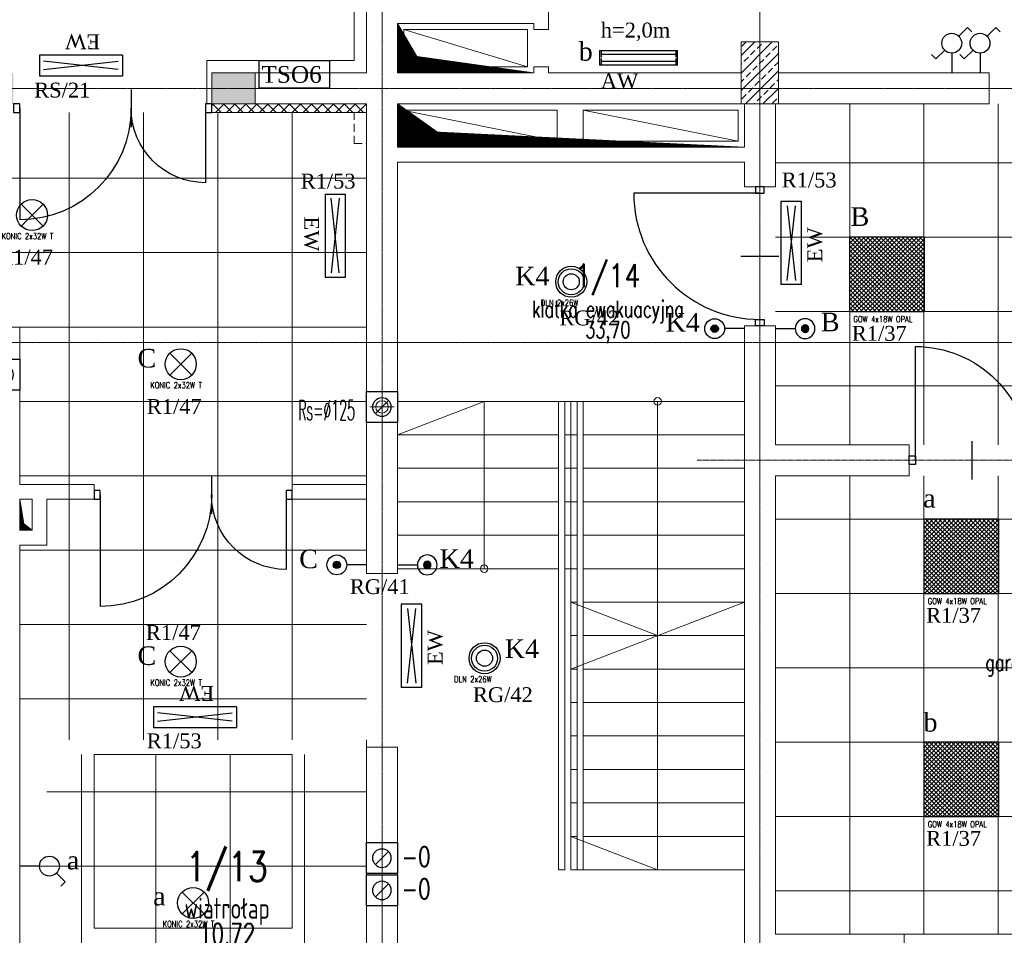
# Model space of a CAD drawing. Header units: centimetres. Extents: x 88729 to 133553, y -16225 to 14174.
# Tile 205 of 231: x 92756 to 93551, y -9256 to -8518. Entities that reach past the tile are written whole.
import ezdxf
from ezdxf.enums import TextEntityAlignment as Align

# ---------------------------------------------------------------- set-up
doc = ezdxf.new("R2010")
doc.units = ezdxf.units.CM
doc.linetypes.add('CENTER2', pattern=[1.125, 0.75, -0.125, 0.125, -0.125])
doc.linetypes.add('DASHED', pattern=[19.05, 12.7, -6.35])
for name, color, linetype, lineweight in [('_E_ośw_opisy_AW', 1, 'Continuous', 9), ('B-IWE-KS', 252, 'Continuous', 20), ('E_Istn_pozostaje', 132, 'Continuous', 25), ('rz_zelbet', 252, 'Continuous', 20)]:
    doc.layers.add(name, color=color, linetype=linetype, lineweight=lineweight)
for name, color, linetype in [('_sciany nowe', 252, 'Continuous'), ('A-OS', 252, 'CENTER2'), ('A-rdzenie zelbetowe', 252, 'Continuous'), ('A-SCIANY', 252, 'Continuous'), ('A-SUFITY', 252, 'Continuous'), ('A-WID', 252, 'Continuous'), ('A-WID-CIENKI', 252, 'Continuous'), ('B-IWE', 252, 'Continuous'), ('B-IWE-KAN', 252, 'Continuous'), ('E_Istn', 170, 'Continuous'), ('E_opisy siły', 5, 'Continuous'), ('E_oswietlenie-opis2', 1, 'Continuous'), ('E_PODKLAD', 7, 'Continuous'), ('E_siła', 5, 'Continuous'), ('klinkier', 252, 'Continuous'), ('mat', 252, 'Continuous'), ('przebicia', 252, 'Continuous'), ('R-MET-DRZ', 252, 'Continuous'), ('R-MET-IWE', 252, 'Continuous'), ('R-MET-POM-OPIS', 252, 'Continuous'), ('R-MET-POM-OPIS-NR', 252, 'Continuous'), ('R-MET-POM-OPIS-POM', 252, 'Continuous'), ('RLX_L_9242650+6100', 3, 'Continuous'), ('rz_wentylacja', 252, 'Continuous'), ('S-DRZ-', 252, 'Continuous'), ('S-DRZ-O', 252, 'Continuous'), ('S-DRZ-SKRZYD', 252, 'Continuous'), ('S-DRZ-WEGAR', 252, 'Continuous')]:
    doc.layers.add(name, color=color, linetype=linetype)
doc.styles.add('MET_POM', font='simplex.shx')
doc.styles.add('MM_050', font='romans.shx', dxfattribs={"width": 0.8, "height": 16})
doc.styles.add('old', font='BOOKOS.TTF')
doc.styles.get("Standard").update_dxf_attribs({"font": 'txt.shx'})
pattern_1 = [(45, (-34168.379, 15027.049), (-7.0710678, 7.0710678), []), (45, (-34161.308, 15027.049), (-7.0710678, 7.0710678), [5, -2.5])]

# ---------------------------------------------------------------- blocks, each defined once
blk = doc.blocks.new('RLX_GOW_418_OPAL')
at = {"ltscale": 0.1}
h = blk.add_hatch(dxfattribs=at)
h.set_pattern_fill('ANSI37', color=256, scale=20, style=0)
h.set_pattern_definition([(45, (0, 0), (-1.76777, 1.76777), []), (135, (0, 0), (-1.76777, -1.76777), [])])
h.paths.add_polyline_path([(-30, 30), (-30, -30), (30, -30), (30, 30)])
h.paths.add_polyline_path([(-0.01, -0.03), (0.58, -0.03), (0.58, 0.13), (-0.01, 0.13)], flags=24)
for p, q in [((30, 30), (-30, 30)), ((-30, -30), (-30, 30)), ((30, 30), (30, -30)), ((-0.6, 0), (0, 0)), ((0, -0.6), (0, 0.6)), ((0, 0), (0.6, 0)), ((-30, -30), (30, -30))]:
    blk.add_line(p, q, dxfattribs=at)
at = {"ltscale": 0.1, "insert": (-26.98, -33.69), "char_height": 5, "width": 59.4555, "attachment_point": 1, "style": 'MM_050'}
blk.add_mtext('GOW 4x18W OPAL', dxfattribs=at)
at = {"ltscale": 0.1, "flags": 9}
blk.add_attdef('RLXLUM', (0, 0), '', height=0.1, dxfattribs=at)
blk = doc.blocks.new('E_łącznik bistabilny IP20')
at = {"linetype": 'Continuous', "ltscale": 0.5}
blk.add_hatch(color=256, dxfattribs=at).paths.add_polyline_path([(-3, 24, 1), (3, 24, 1)])
blk.add_line((0, 0), (0, 16), dxfattribs=at)
for radius in [8, 3]:
    blk.add_circle((0, 24), radius, dxfattribs=at)
at = {"linetype": 'Continuous', "ltscale": 0.5, "style": 'old', "flags": 4}
blk.add_attdef('OBWÓD', (5.88, 29.43), '', height=12, dxfattribs=at)
blk = doc.blocks.new('E_łącznik jednobiegunowy IP20')
at = {"linetype": 'Continuous', "ltscale": 0.5}
for p, q in [((5.66, 29.66), (12.73, 36.73)), ((16.26, 33.19), (12.73, 36.73)), ((0, 16), (0, 0))]:
    blk.add_line(p, q, dxfattribs=at)
blk.add_circle((0, 24), 8, dxfattribs=at)
at = {"linetype": 'Continuous', "ltscale": 0.5, "style": 'old', "flags": 4}
blk.add_attdef('OBWÓD', (12.73, 36.73), '', height=12, dxfattribs=at)
blk = doc.blocks.new('E_oprawa_2x18_AW')
at = {"linetype": 'Continuous'}
for p, q in [((-31.5, 0), (31.5, 0)), ((-31.5, 0), (-31.5, -11.8)), ((31.5, -11.8), (31.5, 0)), ((-30, -5.36), (-30, -0.54)), ((-30, -2.95), (30, -2.95)), ((-30, -11.26), (-30, -6.44)), ((30, -0.54), (30, -5.36)), ((30, -6.44), (30, -11.26)), ((31.5, -11.8), (-31.5, -11.8)), ((30, -8.85), (-30, -8.85))]:
    blk.add_line(p, q, dxfattribs=at)
at = {"linetype": 'Continuous', "ltscale": 0.5, "style": 'old', "flags": 4}
for tag, p in [('OBWÓD', (14.05, 9.84)), ('LP', (-45.95, 9.84)), ('ROZDZ.', (-58.78, -30.97)), ('AWARYJNA', (31.5, -28.62))]:
    blk.add_attdef(tag, p, '', height=12, dxfattribs=at)
blk = doc.blocks.new('E_opis siły')
at = {"layer": 'E_siła', "linetype": 'Continuous', "ltscale": 0.5, "style": 'old', "flags": 4}
blk.add_attdef('OBWÓD', (0, 0), '', height=12, dxfattribs=at)
blk = doc.blocks.new('E_piktogramowa ex')
at = {"linetype": 'Continuous', "ltscale": 0.5}
for p, q in [((33.5, 8.43), (-33.5, 8.43)), ((-33.5, -8.23), (-33.5, 8.43)), ((33.5, -8.23), (33.5, 8.43)), ((30.11, 3.33), (-30.11, -3.33)), ((-30.11, 3.33), (30.11, -3.33)), ((-33.5, -8.23), (33.5, -8.23))]:
    blk.add_line(p, q, dxfattribs=at)
at = {"linetype": 'Continuous', "ltscale": 0.5, "style": 'old', "flags": 4}
for tag, p in [('ROZDZ.', (-79.2, -25.58)), ('AWARYJNA', (17.54, -24.96))]:
    blk.add_attdef(tag, p, '', height=12, dxfattribs=at)
blk = doc.blocks.new('E_oprawa DLN2x26')
at = {"ltscale": 0.1}
for radius in [12.5, 10.5, 6.5]:
    blk.add_circle((0, 0), radius, dxfattribs=at)
at = {"ltscale": 0.1, "insert": (-24.59, -14.46), "char_height": 5, "width": 52.2979, "attachment_point": 1, "style": 'MM_050'}
blk.add_mtext('{\\Fromans.shx|c238;DLN} 2x{\\Fromans.shx|c238;26}W', dxfattribs=at)
blk = doc.blocks.new('E_łącznik schodowy IP20')
at = {"linetype": 'Continuous', "ltscale": 0.5}
for p, q in [((5.66, 29.66), (12.73, 36.73)), ((16.26, 33.19), (12.73, 36.73)), ((-5.66, 18.34), (-12.73, 11.27)), ((0, 16), (0, 0)), ((-16.26, 14.81), (-12.73, 11.27))]:
    blk.add_line(p, q, dxfattribs=at)
blk.add_circle((0, 24), 8, dxfattribs=at)
at = {"linetype": 'Continuous', "ltscale": 0.5, "style": 'old', "flags": 4}
blk.add_attdef('OBWÓD', (12.24, 34.73), '', height=12.98, dxfattribs=at)
blk = doc.blocks.new('D90-L-DL')
at = {"layer": 'S-DRZ-'}
blk.add_arc((-45, 0), 90, 270, 0, dxfattribs=at)
at = {"layer": 'S-DRZ-O'}
blk.add_line((0, 15.12), (0, -15.12), dxfattribs=at)
at = {"layer": 'S-DRZ-SKRZYD'}
blk.add_line((-45, 0), (-45, -90), dxfattribs=at)
at = {"layer": 'S-DRZ-WEGAR'}
for points in [[(-50, -3.5), (-45, -3.5), (-45, 3.5), (-50, 3.5)], [(45, 3.5), (50, 3.5), (50, -3.5), (45, -3.5)]]:
    blk.add_lwpolyline(points, close=True, dxfattribs=at)
blk = doc.blocks.new('A$C788011A3')
at = {"layer": 'S-DRZ-'}
for centre, radius, start, end in [((5, 15.12), 90, 360, 90), ((155, 15.12), 60.07, 90, 180)]:
    blk.add_arc(centre, radius, start, end, dxfattribs=at)
at = {"layer": 'S-DRZ-O'}
blk.add_line((94.93, 0), (94.93, 30.24), dxfattribs=at)
at = {"layer": 'S-DRZ-SKRZYD'}
for p, q in [((5, 15.12), (5, 105.12)), ((155, 15.12), (155, 75.19))]:
    blk.add_line(p, q, dxfattribs=at)
at = {"layer": 'S-DRZ-WEGAR'}
for points in [[(0, 18.62), (5, 18.62), (5, 11.62), (0, 11.62)], [(155, 18.62), (160, 18.62), (160, 11.62), (155, 11.62)]]:
    blk.add_lwpolyline(points, close=True, dxfattribs=at)
blk = doc.blocks.new('MPOM0239')
at = {"layer": 'R-MET-POM-OPIS', "style": 'MET_POM', "width": 0.7}
for tag, p in [('POS', (0, -0.225)), ('ARE', (0, -0.4898))]:
    blk.add_attdef(tag, text='', height=0.2, dxfattribs=at).set_placement(p, align=Align.CENTER)
at = {"layer": 'R-MET-POM-OPIS', "style": 'MET_POM', "width": 0.7, "flags": 1}
blk.add_attdef('UNI', (0.2464, -0.4898), '', height=0.2, dxfattribs=at)
at = {"layer": 'R-MET-POM-OPIS-NR', "style": 'MET_POM', "width": 0.8}
blk.add_attdef('NR', text='', height=0.2, dxfattribs=at).set_placement((-0.0028, 0.269), align=Align.CENTER)
at = {"layer": 'R-MET-POM-OPIS-POM', "style": 'MET_POM', "width": 0.7}
blk.add_attdef('POM', text='', height=0.2, dxfattribs=at).set_placement((0, 0.0223), align=Align.CENTER)
blk = doc.blocks.new('IWE0W')
at = {"layer": 'B-IWE-KAN'}
blk.add_lwpolyline([(0.854, 0.854, -1), (0.146, 0.146), (0.854, 0.854, 1), (0.146, 0.146)], format="xyb", dxfattribs=at)
blk = doc.blocks.new('IWE0W011')
at = {"layer": 'B-IWE'}
blk.add_lwpolyline([(0, 0), (25, 0), (25, 25), (0, 25), (0, 0)], dxfattribs=at)
at = {"xscale": 15, "yscale": 15, "zscale": 15}
blk.add_blockref('IWE0W', (5, 5), dxfattribs=at)
at = {"layer": 'R-MET-IWE', "width": 0.75}
blk.add_attdef('NR', text='', height=9.5, dxfattribs=at).set_placement((12.5, 37), align=Align.MIDDLE)
blk = doc.blocks.new('IWE-KS')
at = {"layer": 'B-IWE-KS'}
for p, q in [((0, -9.75), (0, 9.75)), ((9.75, 0), (-9.75, 0))]:
    blk.add_line(p, q, dxfattribs=at)
blk.add_circle((0, 0), 5, dxfattribs=at)
at = {"layer": 'R-MET-IWE', "oblique": -180, "text_generation_flag": 6, "width": 0.464286}
blk.add_attdef('NR', text='', height=14.07, rotation=180, dxfattribs=at).set_placement((19.95, -0.12), align=Align.MIDDLE)
blk = doc.blocks.new('A$C0BC40F88')
at = {"layer": 'S-DRZ-'}
blk.add_arc((5.1, 101.8), 101.8, 270, 0, dxfattribs=at)
at = {"layer": 'S-DRZ-O'}
blk.add_line((56, 117.22), (56, 86.38), dxfattribs=at)
at = {"layer": 'S-DRZ-SKRZYD'}
blk.add_line((5.1, 101.8), (5.1, 0), dxfattribs=at)
at = {"layer": 'S-DRZ-WEGAR'}
for points in [[(0, 98.23), (5.1, 98.23), (5.1, 105.37), (0, 105.37)], [(106.9, 105.37), (112, 105.37), (112, 98.23), (106.9, 98.23)]]:
    blk.add_lwpolyline(points, close=True, dxfattribs=at)
blk = doc.blocks.new('A$Ce817dbbb')
at = {"layer": 'klinkier', "lineweight": 9, "ltscale": 0.1}
h = blk.add_hatch(dxfattribs=at)
h.set_pattern_fill('ANSI37', color=252, scale=50, style=0)
h.set_pattern_definition([(45, (-34168.379, 15027.049), (-4.4194174, 4.4194174), []), (135, (-34168.379, 15027.049), (-4.4194174, -4.4194174), [])])
h.paths.add_polyline_path([(1509.1, -19051.02), (1509.1, -19058.02), (1634.1, -19058.02), (1634.1, -19051.02)])
at = {"layer": 'przebicia', "lineweight": 9, "ltscale": 0.1}
h = blk.add_hatch(dxfattribs=at)
h.set_pattern_fill('ANSI31', color=252, style=0)
h.set_pattern_definition([(45, (-34168.37869, 15027.04916), (-0.08838834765, 0.08838834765), [])])
h.paths.add_polyline_path([(1674.63, -19012.75), (1664.1, -18994.62), (1664.1, -19021.02), (1733.5, -19021.02)], flags=17)
h.paths.add_polyline_path([(1659.1, -19026.02), (1738.76, -19026.02), (1738.76, -19021.76), (1733.5, -19021.02), (1664.1, -19021.02), (1664.1, -18994.62), (1659.1, -18986.02)])
h.paths.add_polyline_path([(1738.76, -19021.76), (1738.76, -19026.02), (1769.1, -19026.02)])
h = blk.add_hatch(dxfattribs=at)
h.set_pattern_fill('ANSI31', color=252, style=0)
h.set_pattern_definition([(45, (-34168.37869, 8519.63698), (-0.08838834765, 0.08838834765), [])])
h.paths.add_polyline_path([(1663.1, -19056.02), (1666.18, -19056.02), (1659.1, -19051.02), (1659.1, -19086.02), (1939.1, -19086.02), (1837.67, -19081.02), (1809.1, -19081.02), (1809.1, -19079.61), (1788.1, -19078.57), (1788.1, -19081.02), (1663.1, -19081.02)])
h.paths.add_polyline_path([(1667.39, -19056.87), (1663.1, -19056.02), (1663.1, -19081.02), (1788.1, -19081.02), (1771.89, -19077.77), (1691.33, -19073.8)], flags=17)
h.paths.add_polyline_path([(1771.89, -19077.77), (1788.1, -19081.02), (1788.1, -19078.57)], flags=16)
h.paths.add_polyline_path([(1837.67, -19081.02), (1809.1, -19079.61), (1809.1, -19081.02)], flags=17)
h = blk.add_hatch(dxfattribs=at)
h.set_pattern_fill('ANSI31', color=252, style=0)
h.set_pattern_definition([(135, (37156.58623, 15233.04916), (0.08838834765, 0.08838834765), [])])
h.paths.add_polyline_path([(1354.1, -19395.02), (1364.1, -19395.02), (1357.41, -19389.91), (1354.1, -19370.02)])
at = {"layer": 'rz_zelbet', "lineweight": 9, "ltscale": 0.1}
h = blk.add_hatch(dxfattribs=at)
h.set_pattern_fill('ANSI33', color=252, scale=40, style=0)
h.set_pattern_definition(pattern_1)
h.paths.add_polyline_path([(1936.6, -19001.02), (1966.6, -19001.02), (1966.6, -19051.02), (1936.6, -19051.02)])
h = blk.add_hatch(dxfattribs=at)
h.set_pattern_fill('ANSI33', color=252, scale=40, style=0)
h.set_pattern_definition(pattern_1)
h.paths.add_polyline_path([(249.1, -19026.02), (284.1, -19026.02), (284.1, -19051.02), (249.1, -19051.02)])
h.paths.add_polyline_path([(669.1, -19026.02), (704.1, -19026.02), (704.1, -19051.02), (669.1, -19051.02)])
h.paths.add_polyline_path([(1089.1, -19026.02), (1124.1, -19026.02), (1124.1, -19051.02), (1089.1, -19051.02)])
h.paths.add_polyline_path([(1314.1, -19026.02), (1349.1, -19026.02), (1349.1, -19051.02), (1314.1, -19051.02)])
h.paths.add_polyline_path([(1509.1, -19026.02), (1544.1, -19026.02), (1544.1, -19051.02), (1509.1, -19051.02)])
at = {"layer": '_sciany nowe', "color": 252, "lineweight": 9}
for p, q in [((1781.1, -18991.02), (1781.1, -18974.02)), ((1769.1, -18991.02), (1769.1, -18986.02)), ((1769.1, -18991.02), (1781.1, -18991.02)), ((1769.1, -19026.02), (1769.1, -19021.02)), ((1769.1, -19021.02), (1781.1, -19021.02)), ((1781.1, -19026.02), (1781.1, -19021.02))]:
    blk.add_line(p, q, dxfattribs=at)
at = {"layer": 'A-OS', "color": 252, "lineweight": 9, "ltscale": 2}
for p, q in [((1646.6, -16367.78), (1646.6, -20253.78)), ((1951.6, -16367.78), (1951.6, -20253.78)), ((-2608.23, -19038.52), (3323.95, -19038.52)), ((-2608.23, -19243.52), (3323.95, -19243.52))]:
    blk.add_line(p, q, dxfattribs=at)
at = {"layer": 'A-OS', "color": 252, "lineweight": 9}
blk.add_line((1901, -19338.52), (3323.95, -19338.52), dxfattribs=at)
at = {"layer": 'A-rdzenie zelbetowe', "color": 252, "lineweight": 9, "ltscale": 0.1}
for points in [[(1936.6, -19001.02), (1966.6, -19001.02), (1966.6, -19051.02), (1936.6, -19051.02)], [(1509.1, -19026.02), (1544.1, -19026.02), (1544.1, -19051.02), (1509.1, -19051.02)]]:
    blk.add_lwpolyline(points, close=True, dxfattribs=at)
at = {"layer": 'A-SCIANY', "color": 252, "lineweight": 9, "ltscale": 3}
for p, q in [((1624.1, -18816.02), (1624.1, -19016.02)), ((1659.1, -18986.02), (1659.1, -19026.02)), ((1659.1, -18986.02), (1769.1, -18986.02)), ((1505.1, -19016.02), (1505.1, -19051.02)), ((1505.1, -19016.02), (1624.1, -19016.02)), ((1659.1, -19026.02), (1769.1, -19026.02)), ((1781.1, -19026.02), (1936.6, -19026.02)), ((1966.6, -19026.02), (2136.6, -19026.02)), ((2136.6, -19026.02), (2136.6, -19051.02)), ((1659.1, -19086.02), (1659.1, -19051.02)), ((1659.1, -19051.02), (1939.1, -19051.02)), ((1939.1, -19086.02), (1939.1, -19051.02)), ((1964.1, -19051.02), (2136.6, -19051.02)), ((1964.1, -19051.02), (1964.1, -19118.02)), ((1509.1, -19058.02), (1634.1, -19058.02)), ((1634.1, -19058.02), (1634.1, -19430.02)), ((1659.1, -19086.02), (1939.1, -19086.02)), ((1659.1, -19430.02), (1659.1, -19098.02)), ((1659.1, -19098.02), (1939.1, -19098.02)), ((1939.1, -19118.02), (1939.1, -19098.02)), ((1964.1, -19118.02), (1939.1, -19118.02)), ((1659.1, -19233.02), (1659.1, -19430.02)), ((1939.1, -19230.02), (1964.1, -19230.02)), ((1939.1, -19891.02), (1939.1, -19230.02)), ((1964.1, -19230.02), (1964.1, -19326.02)), ((1964.1, -19326.02), (2072.1, -19326.02)), ((2072.1, -19326.02), (2072.1, -19351.02)), ((1964.1, -19351.02), (2072.1, -19351.02)), ((1964.1, -19351.02), (1964.1, -19721.02)), ((1354.1, -19358.02), (1414.1, -19358.02)), ((1414.1, -19370.02), (1414.1, -19358.02)), ((1574.1, -19358.02), (1634.1, -19358.02)), ((1574.1, -19370.02), (1574.1, -19358.02)), ((1364.1, -19370.02), (1354.1, -19370.02)), ((1354.1, -19370.02), (1354.1, -19395.02)), ((1364.1, -19395.02), (1364.1, -19370.02)), ((1376.1, -19407.02), (1376.1, -19370.02)), ((1414.1, -19370.02), (1376.1, -19370.02)), ((1574.1, -19370.02), (1612.1, -19370.02)), ((1634.1, -19370.02), (1574.1, -19370.02)), ((1364.1, -19395.02), (1354.1, -19395.02)), ((1354.1, -19395.02), (1364.1, -19395.02)), ((1659.1, -19430.02), (1634.1, -19430.02)), ((1939.1, -19453.02), (1799.1, -19507.02)), ((1634.1, -19564.02), (1634.1, -19570.02)), ((1634.1, -19756.02), (1634.1, -19570.02)), ((1634.1, -19570.02), (1659.1, -19570.02)), ((1659.1, -19669.02), (1659.1, -19570.02)), ((1659.1, -19570.02), (1659.1, -19891.02)), ((1964.1, -19721.02), (2068.11, -19721.02)), ((2068.11, -19746.02), (2068.11, -19721.02))]:
    blk.add_line(p, q, dxfattribs=at)
for points in [[(1966.6, -19026.02), (1966.6, -19001.02), (1936.6, -19001.02), (1936.6, -19026.02)], [(963.1, -19231.02), (1354.1, -19231.02)], [(1354.1, -19231.02), (1354.1, -19358.02)], [(1634.1, -19430.02), (1634.1, -19233.02)], [(1376.1, -19407.02), (1354.1, -19407.02), (1354.1, -19756.02)]]:
    blk.add_lwpolyline(points, dxfattribs=at)
at = {"layer": 'A-SUFITY', "lineweight": 0, "ltscale": 0.1}
for p, q in [((2024.1, -19326.02), (2024.1, -19051.02)), ((2084.1, -19326.02), (2084.1, -19051.02)), ((2144.1, -19326.02), (2144.1, -19051.02)), ((1394.1, -19564.02), (1394.1, -19058.02)), ((1454.1, -19564.02), (1454.1, -19058.02)), ((1514.1, -19564.02), (1514.1, -19058.02)), ((1574.1, -19564.02), (1574.1, -19058.02)), ((1964.1, -19098.52), (2444.1, -19098.52)), ((1224.1, -19111.02), (1634.1, -19111.02)), ((1964.1, -19158.52), (2444.1, -19158.52)), ((1224.1, -19171.02), (1634.1, -19171.02)), ((1964.1, -19218.52), (2444.1, -19218.52)), ((1354.1, -19231.02), (1634.1, -19231.02)), ((1964.1, -19278.52), (2444.1, -19278.52)), ((1354.1, -19291.02), (1634.1, -19291.02)), ((1354.1, -19351.02), (1634.1, -19351.02)), ((2024.1, -19721.02), (2024.1, -19351.02)), ((2084.1, -19721.02), (2084.1, -19351.02)), ((2144.1, -19721.02), (2144.1, -19351.02)), ((1964.1, -19386.02), (2444.1, -19386.02)), ((1354.1, -19411.02), (1634.1, -19411.02)), ((1964.1, -19446.02), (2444.1, -19446.02)), ((1354.1, -19471.02), (1634.1, -19471.02)), ((1964.1, -19506.02), (2444.1, -19506.02)), ((1354.1, -19531.02), (1634.1, -19531.02)), ((1964.1, -19566.02), (2444.1, -19566.02)), ((1404.1, -19576.02), (1404.1, -19756.02)), ((1464.1, -19576.02), (1464.1, -19756.02)), ((1524.1, -19576.02), (1524.1, -19756.02)), ((1584.1, -19576.02), (1584.1, -19756.02)), ((1376.1, -19606.02), (1634.1, -19606.02)), ((1964.1, -19626.02), (2444.1, -19626.02)), ((1354.1, -19666.02), (1634.1, -19666.02)), ((1964.1, -19686.02), (2444.1, -19686.02))]:
    blk.add_line(p, q, dxfattribs=at)
at = {"layer": 'A-WID', "color": 252, "lineweight": 9}
for p, q in [((1664.1, -18991.02), (1764.1, -19021.02)), ((1663.1, -19056.02), (1788.1, -19081.02)), ((1809.1, -19056.02), (1934.1, -19081.02)), ((1659.1, -19291.02), (1799.1, -19291.02)), ((1729.1, -19291.02), (1659.1, -19318.02)), ((1729.1, -19426.02), (1729.1, -19291.02)), ((1789.1, -19291.02), (1789.1, -19669.02)), ((1794.1, -19291.02), (1794.1, -19669.02)), ((1799.1, -19291.02), (1799.1, -19669.02)), ((1939.1, -19291.02), (1799.1, -19291.02)), ((1804.1, -19291.02), (1804.1, -19669.02)), ((1809.1, -19291.02), (1809.1, -19669.02)), ((1869.1, -19291.02), (1869.1, -19480.02)), ((1659.1, -19318.02), (1789.1, -19318.02)), ((1794.1, -19318.02), (1799.1, -19318.02)), ((1804.1, -19318.02), (1799.1, -19318.02)), ((1939.1, -19318.02), (1809.1, -19318.02)), ((1659.1, -19345.02), (1789.1, -19345.02)), ((1794.1, -19345.02), (1799.1, -19345.02)), ((1804.1, -19345.02), (1799.1, -19345.02)), ((1939.1, -19345.02), (1809.1, -19345.02)), ((1659.1, -19372.02), (1789.1, -19372.02)), ((1794.1, -19372.02), (1799.1, -19372.02)), ((1804.1, -19372.02), (1799.1, -19372.02)), ((1939.1, -19372.02), (1809.1, -19372.02)), ((1659.1, -19399.02), (1789.1, -19399.02)), ((1794.1, -19399.02), (1799.1, -19399.02)), ((1804.1, -19399.02), (1799.1, -19399.02)), ((1939.1, -19399.02), (1809.1, -19399.02)), ((1659.1, -19426.02), (1789.1, -19426.02)), ((1794.1, -19426.02), (1799.1, -19426.02)), ((1804.1, -19426.02), (1799.1, -19426.02)), ((1939.1, -19426.02), (1809.1, -19426.02)), ((1869.1, -19480.02), (1799.1, -19453.02)), ((1804.1, -19453.02), (1799.1, -19453.02)), ((1939.1, -19453.02), (1809.1, -19453.02)), ((1804.1, -19480.02), (1799.1, -19480.02)), ((1869.1, -19480.02), (1809.1, -19480.02)), ((1869.1, -19480.02), (1869.1, -19669.02)), ((1939.1, -19480.02), (1869.1, -19480.02)), ((1804.1, -19507.02), (1799.1, -19507.02)), ((1939.1, -19507.02), (1809.1, -19507.02)), ((1804.1, -19534.02), (1799.1, -19534.02)), ((1939.1, -19534.02), (1809.1, -19534.02)), ((1804.1, -19561.02), (1799.1, -19561.02)), ((1939.1, -19561.02), (1809.1, -19561.02)), ((1804.1, -19588.02), (1799.1, -19588.02)), ((1939.1, -19588.02), (1809.1, -19588.02)), ((1804.1, -19615.02), (1799.1, -19615.02)), ((1939.1, -19615.02), (1809.1, -19615.02)), ((1869.1, -19669.02), (1799.1, -19642.02)), ((1804.1, -19642.02), (1799.1, -19642.02)), ((1939.1, -19642.02), (1809.1, -19642.02)), ((1794.1, -19669.02), (1789.1, -19669.02)), ((1799.1, -19669.02), (1799.1, -19669.02)), ((1939.1, -19669.02), (1799.1, -19669.02)), ((2068.11, -19721.02), (2168.11, -19721.02))]:
    blk.add_line(p, q, dxfattribs=at)
at = {"layer": 'A-WID', "color": 252, "linetype": 'DASHED', "lineweight": 9, "ltscale": 0.5}
for p, q in [((1624.1, -19083.02), (1624.1, -19058.02)), ((1624.1, -19058.02), (1634.1, -19058.02)), ((1624.1, -19083.02), (1634.1, -19083.02))]:
    blk.add_line(p, q, dxfattribs=at)
at = {"layer": 'A-WID', "color": 252, "lineweight": 9}
for points in [[(1664.1, -18991.02), (1764.1, -18991.02), (1764.1, -19021.02), (1664.1, -19021.02)], [(1663.1, -19081.02), (1788.1, -19081.02), (1788.1, -19056.02), (1663.1, -19056.02)], [(1809.1, -19081.02), (1934.1, -19081.02), (1934.1, -19056.02), (1809.1, -19056.02)]]:
    blk.add_lwpolyline(points, close=True, dxfattribs=at)
for centre in [(1869.1, -19291.02), (1729.1, -19426.02)]:
    blk.add_circle(centre, 3, dxfattribs=at)
at = {"layer": 'A-WID-CIENKI', "color": 252, "lineweight": 9, "ltscale": 0.1}
blk.add_lwpolyline([(1574.1, -19716.02), (1574.1, -19576.02), (1414.1, -19576.02), (1414.1, -19716.02)], close=True, dxfattribs=at)
at = {"layer": 'mat', "color": 252, "lineweight": 9}
for p, q in [((1634.1, -18820.02), (1634.1, -19026.02)), ((1509.1, -19026.02), (1634.1, -19026.02)), ((1509.1, -19051.02), (1634.1, -19051.02)), ((1634.1, -19051.02), (1634.1, -19058.02))]:
    blk.add_line(p, q, dxfattribs=at)
at = {"layer": 'przebicia', "color": 252, "lineweight": 9, "ltscale": 0.1}
for points in [[(1659.1, -18986.02), (1674.63, -19012.75), (1769.1, -19026.02)], [(1659.1, -19051.02), (1691.33, -19073.8), (1939.1, -19086.02)], [(1354.1, -19395.02), (1364.1, -19395.02), (1357.41, -19389.91), (1354.1, -19370.02), (1354.1, -19395.02)]]:
    blk.add_lwpolyline(points, dxfattribs=at)
at = {"layer": 'R-MET-DRZ', "color": 252, "lineweight": 9, "xscale": -1, "rotation": 180}
for p in [(1349.1, -19039.4), (1414.1, -19351.4)]:
    blk.add_blockref('A$C788011A3', p, dxfattribs=at)
at = {"layer": 'R-MET-DRZ', "color": 252, "lineweight": 9, "rotation": 270}
blk.add_blockref('A$C0BC40F88', (1849.8, -19118.02), dxfattribs=at)
at = {"layer": 'R-MET-DRZ', "color": 252, "lineweight": 9, "extrusion": (0, 0, -1), "xscale": 1.020000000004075, "yscale": 1.020000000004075, "zscale": -1.019999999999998, "rotation": 180}
blk.add_blockref('D90-L-DL', (-2123.1, -19338.52), dxfattribs=at)
at = {"layer": 'R-MET-IWE', "color": 252, "lineweight": 9}
ref = blk.add_blockref('IWE-KS', (1646.6, -19295.52), dxfattribs=dict(at, zscale=1.25))
ref.add_attrib('NR', 'Rs=%%c125', dxfattribs={"height": 16, "rotation": 180, "text_generation_flag": 6, "width": 0.464286}).set_placement((1601.8, -19298.07), align=Align.MIDDLE)
at = {"layer": 'R-MET-POM-OPIS', "color": 252, "lineweight": 9}
ref = blk.add_blockref('MPOM0239', (1828.97, -19224.79), dxfattribs=dict(at, xscale=67.20000000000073, yscale=67.20000000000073, zscale=67.20000000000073))
ref.add_attrib('NR', '1/14', dxfattribs={"layer": 'R-MET-POM-OPIS-NR', "height": 18.816, "style": 'MET_POM', "width": 0.8}).set_placement((1828.78, -19199), align=Align.CENTER)
ref.add_attrib('ARE', '33,70', dxfattribs={"height": 13.44, "style": 'MET_POM', "width": 0.7}).set_placement((1828.97, -19239.91), align=Align.CENTER)
ref.add_attrib('POM', 'klatka ewakuacyjna', dxfattribs={"layer": 'R-MET-POM-OPIS-POM', "height": 13.44, "style": 'MET_POM', "width": 0.7}).set_placement((1828.97, -19223.29), align=Align.CENTER)
ref = blk.add_blockref('MPOM0239', (2189.17, -19509.87), dxfattribs=dict(at, xscale=67.20000000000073, yscale=67.20000000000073, zscale=67.20000000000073))
ref.add_attrib('NR', '1/16', dxfattribs={"layer": 'R-MET-POM-OPIS-NR', "height": 18.816, "style": 'MET_POM', "width": 0.8}).set_placement((2188.98, -19484.07), align=Align.CENTER)
ref.add_attrib('ARE', '17,76', dxfattribs={"height": 13.44, "style": 'MET_POM', "width": 0.7}).set_placement((2189.17, -19524.99), align=Align.CENTER)
ref.add_attrib('POM', 'garderoba męska', dxfattribs={"layer": 'R-MET-POM-OPIS-POM', "height": 13.44, "style": 'MET_POM', "width": 0.7}).set_placement((2189.17, -19508.37), align=Align.CENTER)
ref = blk.add_blockref('MPOM0239', (1521.58, -19710.32), dxfattribs=dict(at, xscale=84, yscale=84, zscale=84))
ref.add_attrib('NR', '1/13', dxfattribs={"layer": 'R-MET-POM-OPIS-NR', "height": 23.52, "style": 'MET_POM', "width": 0.8}).set_placement((1521.34, -19678.07), align=Align.CENTER)
ref.add_attrib('ARE', '10,72', dxfattribs={"height": 16.8, "style": 'MET_POM', "width": 0.7}).set_placement((1521.58, -19729.22), align=Align.CENTER)
ref.add_attrib('POM', 'wiatrołap', dxfattribs={"layer": 'R-MET-POM-OPIS-POM', "height": 16.8, "style": 'MET_POM', "width": 0.7}).set_placement((1521.58, -19708.44), align=Align.CENTER)
at = {"layer": 'rz_wentylacja', "color": 252, "lineweight": 9}
ref = blk.add_blockref('IWE0W011', (1354.1, -19257.02), dxfattribs=dict(at, xscale=-1, rotation=90))
ref.add_attrib('NR', '1->', (1287.13, -19276.37), dxfattribs={"layer": 'R-MET-IWE', "height": 16, "width": 0.75})
at = {"layer": 'rz_wentylacja', "color": 252, "lineweight": 9, "xscale": -1, "rotation": 90}
blk.add_blockref('IWE0W011', (1659.1, -19283.02), dxfattribs=at)
at = {"layer": 'rz_wentylacja', "color": 252, "lineweight": 9}
ref = blk.add_blockref('IWE0W011', (1659.1, -19647.02), dxfattribs=dict(at, xscale=-1, rotation=90))
ref.add_attrib('NR', '-0', (1662.3, -19666.37), dxfattribs={"layer": 'R-MET-IWE', "height": 16, "width": 0.75})
ref = blk.add_blockref('IWE0W011', (1659.1, -19673.02), dxfattribs=dict(at, xscale=-1, rotation=90))
ref.add_attrib('NR', '-0', (1662.3, -19692.37), dxfattribs={"layer": 'R-MET-IWE', "height": 16, "width": 0.75})
at = {"layer": 'R-MET-IWE', "color": 252, "lineweight": 9, "width": 0.75}
for tag, rotation, p in [('0-', 90, (-1139.05, -4143.61)), ('0-', 90, (-1113.05, -4143.61)), ('0-', 90, (-1087.05, -4143.61)), ('2-', 90, (-796.05, -4143.61)), ('2-', 90, (-505.05, -4143.61)), ('0-', 90, (-480.05, -4143.61)), ('0-', 90, (-456.05, -4143.61)), ('2-', 90, (-166.05, -4143.61)), ('2-', 90, (-625.66, -4833.61)), ('2-', 90, (-599.66, -4833.61)), ('2-', 90, (-573.66, -4833.61)), ('0-', 180, (-2169.64, -4848.47)), ('0-', 180, (-2169.64, -4873.47)), ('0-', 180, (-2169.64, -4899.47)), ('-2', 90, (-1661.47, -4961.65)), ('-2', 90, (-1636.47, -4961.65)), ('0-', 270, (-1489.78, -4968.06)), ('0-', 270, (-1464.78, -4968.06)), ('0-', 270, (-1439.78, -4968.06)), ('0-', 270, (-1364.78, -4968.06)), ('0-', 270, (-1339.78, -4968.06)), ('0-', 270, (-1314.78, -4968.06)), ('0-', 270, (328.22, -4968.06)), ('0-', 270, (354.22, -4968.06)), ('0-', 270, (1256.22, -4968.06)), ('0-', 270, (1282.22, -4968.06)), ('0-', 90, (-513.05, -5496.61)), ('0-', 90, (-487.05, -5496.61)), ('K.S.-', 90, (-487.05, -5766.11)), ('0-', 90, (-513.05, -5766.11)), ('1-', 90, (-539.05, -6114.61)), ('0-', 90, (-513.05, -6114.61)), ('0-', 90, (-487.05, -6114.61)), ('0-', 90, (301.95, -6545.61)), ('0-', 90, (327.95, -6545.61)), ('0-', 90, (353.95, -6545.61)), ('0-', 90, (416.11, -6545.61)), ('0-', 90, (1255.95, -6545.61)), ('0-', 90, (1281.95, -6545.61)), ('1-', 90, (2382.95, -6845.61)), ('1-', 90, (2408.95, -6845.61)), ('1-', 90, (2434.95, -6845.61)), ('1-', 90, (2827.95, -6845.61)), ('1-', 90, (2853.95, -6845.61)), ('1-', 90, (2879.95, -6845.61)), ('<-2', 90, (-910.64, -10482.41)), ('2->', 90, (-718.15, -10854.38)), ('2->', 90, (-692.15, -10854.38)), ('2->', 90, (-744.15, -10870.8)), ('-0', 90, (-186.09, -12450.12)), ('1-', 90, (2264.47, -12866.38)), ('1-', 90, (2290.47, -12866.38)), ('1-', 90, (2316.47, -12866.38)), ('1-', 90, (2709.47, -12866.38)), ('1-', 90, (2735.47, -12866.38)), ('1-', 90, (2761.47, -12866.38)), ('<-KL', 90, (-700.01, -16780.91)), ('-0', 90, (-179.94, -18957.53)), ('0->', 90, (-1257.53, -23179.05)), ('0->', 90, (-1231.53, -23179.05)), ('0->', 90, (-1205.53, -23179.05)), ('0->', 90, (-600.53, -23179.05)), ('0->', 90, (-574.53, -23179.05)), ('0->', 90, (-1692.53, -24074.05)), ('0->', 90, (-1666.53, -24074.05)), ('0->', 90, (-1640.53, -24074.05)), ('0->', 90, (-1486.53, -24074.05)), ('0->', 90, (-1460.53, -24074.05)), ('0->', 90, (-1434.53, -24074.05)), ('<-0', 90, (-499.82, -24383.56)), ('<-0', 90, (-298.11, -24383.56)), ('<-0', 180, (-587.12, -25088.86)), ('<-0', 270, (-496.63, -25202.68)), ('<-0', 180, (-1353.25, -25419.36)), ('<-0', 180, (-1187.25, -25444.1)), ('<-0', 90, (-179.61, -25454.22)), ('<-0', 90, (-69.59, -26375.36)), ('<-0', 90, (-43.59, -26375.36))]:
    blk.add_attdef(tag, text='', height=17, rotation=rotation, dxfattribs=at).set_placement(p, align=Align.MIDDLE)
for tag, p in [('2-', (1424.81, -4179.2)), ('2-', (1424.81, -4205.2)), ('K.S.-', (-76.89, -4264.2)), ('KL-', (-613.13, -4292.18)), ('1-', (-613.13, -4312.18)), ('1-', (-613.13, -4332.18)), ('K.S.-', (1414.13, -4333.66)), ('0-', (-70.19, -4341.2)), ('0-', (469.81, -4341.2)), ('1-', (-613.13, -4352.18)), ('0-', (1424.81, -4361.2)), ('0-', (-70.19, -4367.2)), ('1-', (469.81, -4367.2)), ('0-', (1099.81, -4368.2)), ('2-', (1424.81, -4387.2)), ('1-', (-70.19, -4393.2)), ('1-', (469.81, -4393.2)), ('1-', (1099.81, -4394.2)), ('2-', (1424.81, -4413.2)), ('2-', (-70.19, -4419.2)), ('2-', (1099.81, -4420.2)), ('K.S.-', (-76.89, -4445.2)), ('2-', (469.81, -4444.2)), ('2-', (1099.81, -4446.2)), ('2-', (469.81, -4470.2)), ('2-', (-825.19, -4496.2)), ('2-', (-825.19, -4522.2)), ('2-', (-70.19, -4574.2)), ('2-', (-70.19, -4600.2)), ('K.S.-', (1089.13, -4600.66)), ('2-', (1099.81, -4653.2)), ('2-', (-70.19, -4669.2)), ('2-', (1099.81, -4679.2)), ('-1', (1806.78, -4690.78)), ('1-', (-70.19, -4695.2)), ('2-', (1099.81, -4705.2)), ('K.S.-', (-73.2, -4721.2)), ('-1', (1806.78, -4716.3)), ('FR-', (-70.19, -4747.2)), ('-1', (1806.78, -4743.07)), ('0-', (-1066.19, -6382.7)), ('0-', (-1066.19, -6408.7)), ('2-', (1729.81, -6586.2)), ('2-', (1729.81, -6612.2)), ('2-', (1729.81, -6638.2)), ('2-', (1729.81, -6664.2)), ('K.S.-', (469.81, -6788.2)), ('1-', (-962.19, -6915.2)), ('1-', (-460.19, -6923.2)), ('1-', (469.81, -6923.2)), ('2-', (1729.81, -6923.2)), ('1-', (-460.19, -6949.2)), ('1-', (469.81, -6949.2)), ('2-', (1729.81, -6949.2)), ('K.S.-', (2901.81, -6960.2)), ('2-', (1729.81, -6975.2)), ('2-', (1729.81, -7001.2)), ('2-', (-460.19, -7026.2)), ('0-', (469.81, -7026.2)), ('2-', (-460.19, -7052.2)), ('0-', (469.81, -7052.2)), ('2-', (-460.19, -7078.2)), ('2-', (469.81, -7078.2)), ('1-', (2901.81, -7088.2)), ('2-', (469.81, -7104.2)), ('1-', (2901.81, -7114.2)), ('0-', (1729.81, -7131.2)), ('2-', (-460.19, -7141.2)), ('0-', (1729.81, -7157.2)), ('2-', (-460.19, -7167.2)), ('2-', (469.81, -7181.2)), ('2-', (1729.81, -7183.2)), ('0-', (-460.19, -7193.2)), ('2-', (469.81, -7207.2)), ('2-', (1729.81, -7209.2)), ('K.S.-', (-470.87, -7217.66)), ('2-', (469.81, -7233.2)), ('2-', (1729.81, -7235.2)), ('1-', (-460.19, -7245.2)), ('2-', (469.81, -7259.2)), ('2-', (1729.81, -7261.2)), ('2-', (1729.81, -7287.2)), ('2-', (-460.19, -7297.2)), ('2->', (-943.67, -10542.97)), ('-1', (1688.29, -10711.55)), ('-1', (1688.29, -10737.55)), ('-1', (1688.29, -10763.55)), ('<-2', (1685.55, -12605.39)), ('2->', (1611.33, -12636.47)), ('2->', (1611.33, -12658.97)), ('2->', (1590.77, -12684.97)), ('K.S.-', (2783.33, -12980.97)), ('2->', (-578.67, -13046.97)), ('2->', (-578.67, -13072.97)), ('<-2', (-476.88, -13105.94)), ('1-', (2783.33, -13108.97)), ('1-', (2783.33, -13134.97)), ('<-1', (-610.79, -16857.83)), ('<-1', (-610.79, -16877.83)), ('<-1', (1688.29, -17218.96)), ('<-1', (1688.29, -17244.96)), ('<-1', (1688.29, -17270.96)), ('<-1', (-478.91, -18553.43)), ('<-0', (-2287.98, -23879.57)), ('<-0', (-2287.98, -23905.57)), ('<-0', (-2287.98, -23931.57)), ('<-0', (-343.08, -24738.18)), ('<-0', (-478.91, -25059.68))]:
    blk.add_attdef(tag, text='', height=17, dxfattribs=at).set_placement(p, align=Align.MIDDLE)

msp = doc.modelspace()

# ---------------------------------------------------------------- linework, layer by layer
at = {"layer": 'E_Istn', "ltscale": 0.1}
for p, q in [((92757.14, -8684.21, 350), (92774.82, -8666.54, 350)), ((92757.14, -8666.54, 350), (92774.82, -8684.21, 350)), ((92765.73, -8675.37, 350), (92765.98, -8675.37, 350)), ((92765.98, -8675.62, 350), (92765.98, -8675.12, 350)), ((92765.98, -8675.37, 350), (92766.23, -8675.37, 350)), ((92877.14, -8804.46, 350), (92894.81, -8786.79, 350)), ((92877.14, -8786.79, 350), (92894.81, -8804.46, 350)), ((92885.73, -8795.62, 350), (92885.98, -8795.62, 350)), ((92885.98, -8795.87, 350), (92885.98, -8795.37, 350)), ((92885.98, -8795.62, 350), (92886.23, -8795.62, 350)), ((92877.14, -9044.46, 350), (92894.81, -9026.79, 350)), ((92877.14, -9026.79, 350), (92894.81, -9044.46, 350)), ((92885.73, -9035.62, 350), (92885.98, -9035.62, 350)), ((92885.98, -9035.87, 350), (92885.98, -9035.37, 350)), ((92885.98, -9035.62, 350), (92886.23, -9035.62, 350)), ((92887.14, -9239.21, 350), (92904.81, -9221.54, 350)), ((92887.14, -9221.54, 350), (92904.81, -9239.21, 350)), ((92895.73, -9230.37, 350), (92895.98, -9230.37, 350)), ((92895.98, -9230.62, 350), (92895.98, -9230.12, 350)), ((92895.98, -9230.37, 350), (92896.23, -9230.37, 350))]:
    msp.add_line(p, q, dxfattribs=at)
for centre in [(92765.98, -8675.37, 350), (92885.98, -8795.62, 350), (92885.98, -9035.62, 350), (92895.98, -9230.37, 350)]:
    msp.add_circle(centre, 12.5, dxfattribs=at)
at = {"layer": 'E_Istn_pozostaje'}
msp.add_lwpolyline([(92949.33, -8550.63), (93006.2, -8550.63), (93006.2, -8572.84), (92949.33, -8572.84)], close=True, dxfattribs=at)

# ---------------------------------------------------------------- block references
at = {"layer": 'E_Istn'}
ref = msp.add_blockref('E_oprawa_2x18_AW', (93255.6, -8542.49), dxfattribs=at)
ref.add_attrib('AWARYJNA', 'AW', (93225.08, -8573.13), dxfattribs={"layer": '_E_ośw_opisy_AW', "color": 0, "linetype": 'Continuous', "ltscale": 0.5, "height": 12, "style": 'old'})
ref.add_attrib('OBWÓD', 'h=2,0m', (93225.08, -8532.05), dxfattribs={"layer": '_E_ośw_opisy_AW', "color": 0, "linetype": 'Continuous', "ltscale": 0.5, "height": 12, "style": 'old'})
at = {"layer": 'E_Istn', "linetype": 'Continuous'}
ref = msp.add_blockref('E_piktogramowa ex', (92805.4, -8554.41), dxfattribs=dict(at, rotation=180))
ref.add_attrib('AWARYJNA', 'EW', (92820.89, -8529.45), dxfattribs={"layer": 'E_oswietlenie-opis2', "color": 0, "linetype": 'Continuous', "ltscale": 0.5, "height": 12, "rotation": 180, "style": 'old'})
ref = msp.add_blockref('E_piktogramowa ex', (93010.67, -8691.9), dxfattribs=dict(at, rotation=270))
ref.add_attrib('AWARYJNA', 'EW', (92985.71, -8676.41), dxfattribs={"layer": 'E_oswietlenie-opis2', "color": 0, "linetype": 'Continuous', "ltscale": 0.5, "height": 12, "rotation": 270, "style": 'old'})
ref = msp.add_blockref('E_piktogramowa ex', (93378.82, -8697.87), dxfattribs=dict(at, rotation=90))
ref.add_attrib('AWARYJNA', 'EW', (93403.79, -8713.36), dxfattribs={"layer": 'E_oswietlenie-opis2', "color": 0, "linetype": 'Continuous', "ltscale": 0.5, "height": 12, "rotation": 90, "style": 'old'})
at = {"layer": 'E_Istn'}
for p in [(93455.98, -8723.12, 350), (93515.98, -8950.63), (93515.98, -9130.63)]:
    msp.add_blockref('RLX_GOW_418_OPAL', p, dxfattribs=at)
at = {"layer": 'E_Istn', "color": 2, "lineweight": 30}
for p in [(93201.23, -8729.13), (93131.23, -9032.86)]:
    msp.add_blockref('E_oprawa DLN2x26', p, dxfattribs=at)
at = {"layer": 'E_Istn', "linetype": 'Continuous'}
ref = msp.add_blockref('E_piktogramowa ex', (93072.33, -9022.88), dxfattribs=dict(at, rotation=90))
ref.add_attrib('AWARYJNA', 'EW', (93097.29, -9038.37), dxfattribs={"layer": 'E_oswietlenie-opis2', "color": 0, "linetype": 'Continuous', "ltscale": 0.5, "height": 12, "rotation": 90, "style": 'old'})
ref = msp.add_blockref('E_piktogramowa ex', (92897.45, -9080.24), dxfattribs=dict(at, rotation=180))
ref.add_attrib('AWARYJNA', 'EW', (92912.94, -9055.28), dxfattribs={"layer": 'E_oswietlenie-opis2', "color": 0, "linetype": 'Continuous', "ltscale": 0.5, "height": 12, "rotation": 180, "style": 'old'})
at = {"layer": 'E_Istn_pozostaje'}
for p in [(93508.38, -8560.63), (93531.2, -8560.63)]:
    msp.add_blockref('E_łącznik schodowy IP20', p, dxfattribs=at)
for name, p, rotation in [('E_łącznik bistabilny IP20', (93340.98, -8766.94), 89.99999992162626), ('E_łącznik bistabilny IP20', (93035.98, -8957.58), 89.99999996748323), ('E_łącznik jednobiegunowy IP20', (92755.98, -9200.63), 269.9999999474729)]:
    msp.add_blockref(name, p, dxfattribs=dict(at, rotation=rotation))
at = {"layer": 'E_Istn_pozostaje', "xscale": -1, "rotation": 270.0000000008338}
for p in [(93365.98, -8766.94), (93060.98, -8957.58)]:
    msp.add_blockref('E_łącznik bistabilny IP20', p, dxfattribs=at)
at = {"layer": 'E_opisy siły', "linetype": 'Continuous'}
ref = msp.add_blockref('E_opis siły', (92828.1, -8580.45), dxfattribs=dict(at, xscale=-1))
ref.add_attrib('OBWÓD', 'RS/21', (92767.68, -8580.45), dxfattribs={"color": 3, "linetype": 'Continuous', "ltscale": 0.5, "height": 12, "style": 'old'})
ref = msp.add_blockref('E_opis siły', (93043.2, -8653.92, -350), dxfattribs=dict(at, xscale=-1))
ref.add_attrib('OBWÓD', 'R1/53', (92982.78, -8653.92, -350), dxfattribs={"color": 3, "linetype": 'Continuous', "ltscale": 0.5, "height": 12, "style": 'old'})
ref = msp.add_blockref('E_opis siły', (93431.5, -8653.02, -250), dxfattribs=dict(at, xscale=-1))
ref.add_attrib('OBWÓD', 'R1/53', (93371.08, -8653.02, -250), dxfattribs={"color": 3, "linetype": 'Continuous', "ltscale": 0.5, "height": 12, "style": 'old'})
ref = msp.add_blockref('E_opis siły', (92799.03, -8715.26, -350), dxfattribs=dict(at, xscale=-1))
ref.add_attrib('OBWÓD', 'R1/47', (92738.61, -8715.26, -350), dxfattribs={"color": 3, "linetype": 'Continuous', "ltscale": 0.5, "height": 12, "style": 'old'})
ref = msp.add_blockref('E_opis siły', (93252.01, -8764.32, 350), dxfattribs=dict(at, xscale=-1))
ref.add_attrib('OBWÓD', 'RG/42', (93191.59, -8764.32, 350), dxfattribs={"color": 3, "linetype": 'Continuous', "ltscale": 0.5, "height": 12, "style": 'old'})
ref = msp.add_blockref('E_opis siły', (93488.17, -8776.75, -250), dxfattribs=dict(at, xscale=-1))
ref.add_attrib('OBWÓD', 'R1/37', (93427.74, -8776.75, -250), dxfattribs={"color": 3, "linetype": 'Continuous', "ltscale": 0.5, "height": 12, "style": 'old'})
ref = msp.add_blockref('E_opis siły', (92919.03, -8835.76, -350), dxfattribs=dict(at, xscale=-1))
ref.add_attrib('OBWÓD', 'R1/47', (92858.61, -8835.76, -350), dxfattribs={"color": 3, "linetype": 'Continuous', "ltscale": 0.5, "height": 12, "style": 'old'})
ref = msp.add_blockref('E_opis siły', (93082.92, -8981.15), dxfattribs=dict(at, xscale=-1))
ref.add_attrib('OBWÓD', 'RG/41', (93022.5, -8981.15), dxfattribs={"color": 3, "linetype": 'Continuous', "ltscale": 0.5, "height": 12, "style": 'old'})
ref = msp.add_blockref('E_opis siły', (93548.17, -9004.25, -600), dxfattribs=dict(at, xscale=-1))
ref.add_attrib('OBWÓD', 'R1/37', (93487.74, -9004.25, -600), dxfattribs={"color": 3, "linetype": 'Continuous', "ltscale": 0.5, "height": 12, "style": 'old'})
ref = msp.add_blockref('E_opis siły', (92918.33, -9018.15, -350), dxfattribs=dict(at, xscale=-1))
ref.add_attrib('OBWÓD', 'R1/47', (92857.91, -9018.15, -350), dxfattribs={"color": 3, "linetype": 'Continuous', "ltscale": 0.5, "height": 12, "style": 'old'})
ref = msp.add_blockref('E_opis siły', (93182.26, -9068.3), dxfattribs=dict(at, xscale=-1))
ref.add_attrib('OBWÓD', 'RG/42', (93121.84, -9068.3), dxfattribs={"color": 3, "linetype": 'Continuous', "ltscale": 0.5, "height": 12, "style": 'old'})
ref = msp.add_blockref('E_opis siły', (92919.03, -9105.55, -350), dxfattribs=dict(at, xscale=-1))
ref.add_attrib('OBWÓD', 'R1/53', (92858.61, -9105.55, -350), dxfattribs={"color": 3, "linetype": 'Continuous', "ltscale": 0.5, "height": 12, "style": 'old'})
ref = msp.add_blockref('E_opis siły', (93548.17, -9184.25, -600), dxfattribs=dict(at, xscale=-1))
ref.add_attrib('OBWÓD', 'R1/37', (93487.74, -9184.25, -600), dxfattribs={"color": 3, "linetype": 'Continuous', "ltscale": 0.5, "height": 12, "style": 'old'})
at = {"layer": 'E_PODKLAD'}
msp.add_blockref('A$Ce817dbbb', (91401.87, 10465.39), dxfattribs=at)

# ---------------------------------------------------------------- texts
at = {"layer": 'E_Istn', "style": 'old'}
for s, p in [('b', (93207.23, -8550.75, -1150)), ('B', (93426.71, -8684.01, 350)), ('K4', (93156, -8732.02)), ('C', (92851.1, -8798.3, 350)), ('a', (93485.29, -8911.31, -350)), ('K4', (93147.5, -9032.66)), ('C', (92851.1, -9038.3, 350)), ('b', (93485.55, -9092.09, -350)), ('a', (92863.71, -9232.38))]:
    msp.add_text(s, height=15, dxfattribs=at).set_placement(p)
at = {"layer": 'E_Istn', "ltscale": 0.1, "char_height": 5, "width": 52.2979, "attachment_point": 1, "style": 'MM_050'}
for insert in [(92741.39, -8689.84, 350), (92861.39, -8810.09, 350), (92861.39, -9050.09, 350), (92871.39, -9244.84, 350)]:
    msp.add_mtext('KONIC 2x32W T', dxfattribs=dict(at, insert=insert))
at = {"layer": 'E_Istn_pozostaje', "style": 'old'}
msp.add_text('TSO6', height=13.5, rotation=360, dxfattribs=at).set_placement((92951.11, -8568.57))
for s, p in [('K4', (93277.41, -8769.36)), ('B', (93402.7, -8769.08)), ('C', (92981.6, -8960.26)), ('K4', (93094.96, -8960)), ('a', (92794.01, -9203.31))]:
    msp.add_text(s, height=15, dxfattribs=at).set_placement(p)
at = {"layer": 'RLX_L_9242650+6100', "ltscale": 0.1, "flags": 9}
for p in [(92765.98, -8675.37, 350), (92885.98, -8795.62, 350), (92885.98, -9035.62, 350), (92895.98, -9230.37, 350)]:
    msp.add_attdef('RLXLUM', p, '', height=0.1, dxfattribs=at)

doc.saveas('drawing.dxf')
